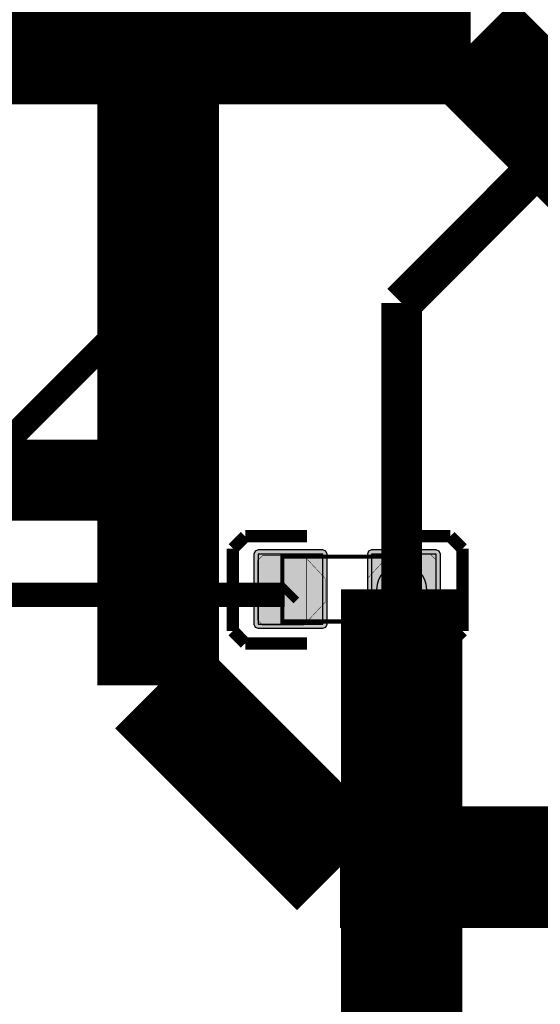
# Model space of a CAD drawing. Header units: millimetres. Extents: x -8 to 125, y -6 to 113.
# Tile 130 of 142: x 90.44 to 96.87, y 63.59 to 75.73. Entities that reach past the tile are written whole.
import ezdxf

# ---------------------------------------------------------------- set-up
doc = ezdxf.new("R2010")
doc.units = ezdxf.units.MM
for name, color, linetype, true_color in [('Bottom Layer', 7, 'Continuous', 0x0000ff), ('Component Marking Layer', 7, 'Continuous', 0x66ffcc), ('Component Shape Layer', 7, 'Continuous', 0x00cccc), ('Hole Layer', 7, 'Continuous', 0x222222), ('Inner1', 7, 'Continuous', 0x999966), ('Inner2', 7, 'Continuous', 0x008000), ('Multi-Layer', 7, 'Continuous', 0xc0c0c0), ('Pin Soldering Layer', 7, 'Continuous', 0xcc9999), ('Top Layer', 7, 'Continuous', 0xff0000), ('Top Paste Mask Layer', 7, 'Continuous', 0x808080), ('Top Silkscreen Layer', 7, 'Continuous', 0xffcc00), ('Top Solder Mask Layer', 7, 'Continuous', 0x800080)]:
    doc.layers.add(name, color=color, linetype=linetype, true_color=true_color)

msp = doc.modelspace()

# ---------------------------------------------------------------- hatches: boundary and pattern name
at = {"layer": 'Component Marking Layer'}
msp.add_hatch(color=256, dxfattribs=at).paths.add_polyline_path([(95.228, 69.11, 1), (95.348, 69.11, 1)])
at = {"layer": 'Pin Soldering Layer'}
for points in [[(93.688, 69.11), (93.988, 69.11), (93.988, 68.31), (93.688, 68.31)], [(94.988, 69.11), (95.288, 69.11), (95.288, 68.31), (94.988, 68.31)]]:
    msp.add_hatch(color=256, dxfattribs=at).paths.add_polyline_path(points)
at = {"layer": 'Top Layer'}
for points in [[(93.388, 69.142), (93.388, 68.278), (94.188, 68.278), (94.188, 69.142)], [(94.788, 69.142), (94.788, 68.278), (95.588, 68.278), (95.588, 69.142)]]:
    msp.add_hatch(color=256, dxfattribs=at).paths.add_polyline_path(points)
at = {"layer": 'Top Paste Mask Layer'}
for points in [[(94.224, 68.556), (94.224, 68.832), (93.95, 69.126), (93.447, 69.126), (93.383, 69.062), (93.383, 68.326), (93.447, 68.262), (93.95, 68.262)], [(94.74, 68.567), (94.74, 68.843), (95.014, 69.137), (95.517, 69.137), (95.581, 69.073), (95.581, 68.337), (95.517, 68.273), (95.014, 68.273)]]:
    msp.add_hatch(color=256, dxfattribs=at).paths.add_polyline_path(points)
at = {"layer": 'Top Solder Mask Layer'}
for points in [[(93.337, 69.142), (93.337, 68.278), (93.352, 68.242), (93.388, 68.227), (94.188, 68.227), (94.224, 68.242), (94.239, 68.278), (94.239, 69.142), (94.224, 69.178), (94.188, 69.193), (93.388, 69.193), (93.352, 69.178)], [(94.737, 69.142), (94.737, 68.278), (94.752, 68.242), (94.788, 68.227), (95.588, 68.227), (95.624, 68.242), (95.639, 68.278), (95.639, 69.142), (95.624, 69.178), (95.588, 69.193), (94.788, 69.193), (94.752, 69.178)]]:
    msp.add_hatch(color=256, dxfattribs=at).paths.add_polyline_path(points)

# ---------------------------------------------------------------- linework, layer by layer
at = {"layer": 'Bottom Layer', "const_width": 0.5}
for points in [[(104.964, 82.042), (95.161, 72.238)], [(95.161, 72.238), (95.161, 68.705)]]:
    msp.add_lwpolyline(points, dxfattribs=at)
at = {"layer": 'Component Marking Layer', "const_width": 0.00508}
msp.add_lwpolyline([(95.228, 69.11, 1), (95.348, 69.11, 1)], format="xyb", close=True, dxfattribs=at)
at = {"layer": 'Component Shape Layer', "const_width": 0.0508}
msp.add_lwpolyline([(93.688, 69.11), (95.288, 69.11), (95.288, 68.31), (93.688, 68.31)], close=True, dxfattribs=at)
msp.add_lwpolyline([(93.688, 69.11), (95.288, 69.11), (95.288, 68.31), (93.688, 68.31)], close=True, dxfattribs=at)
at = {"layer": 'Hole Layer'}
msp.add_lwpolyline([(95.006, 68.705, 1), (95.316, 68.705), (95.316, 68.705, 1), (95.006, 68.705)], format="xyb", dxfattribs=at)
at = {"layer": 'Inner1'}
for points, const_width in [([(92.154, 80.876), (92.154, 69.937)], 1.5), ([(92.154, 67.523), (92.154, 69.937)], 1.5), ([(87.926, 70.054), (92.038, 70.054)], 1), ([(92.038, 70.054), (92.154, 69.937)], 1), ([(94.399, 65.278), (92.154, 67.523)], 1.5), ([(101.092, 65.278), (94.399, 65.278)], 1.5)]:
    msp.add_lwpolyline(points, dxfattribs=dict(at, const_width=const_width))
at = {"layer": 'Inner2', "const_width": 1.5}
for points in [[(75.009, 75.438), (96.012, 75.438)], [(96.012, 75.438), (100.965, 70.486)], [(95.161, 68.705), (95.161, 52.91)]]:
    msp.add_lwpolyline(points, dxfattribs=at)
at = {"layer": 'Multi-Layer'}
msp.add_lwpolyline([(94.851, 68.705, 1), (95.471, 68.705), (95.471, 68.705, 1), (94.851, 68.705)], format="xyb", dxfattribs=at)
at = {"layer": 'Pin Soldering Layer', "const_width": 0.00508}
for points in [[(93.688, 69.11), (93.988, 69.11), (93.988, 68.31), (93.688, 68.31)], [(93.688, 69.11), (93.988, 69.11), (93.988, 68.31), (93.688, 68.31)], [(94.988, 69.11), (95.288, 69.11), (95.288, 68.31), (94.988, 68.31)], [(94.988, 69.11), (95.288, 69.11), (95.288, 68.31), (94.988, 68.31)]]:
    msp.add_lwpolyline(points, close=True, dxfattribs=at)
at = {"layer": 'Top Layer', "const_width": 0.3}
for points in [[(92.154, 80.876), (92.154, 72.39)], [(92.154, 72.39), (89.818, 70.054)], [(93.718, 68.64), (89.543, 68.64)], [(93.788, 68.71), (93.718, 68.64)]]:
    msp.add_lwpolyline(points, dxfattribs=at)
at = {"layer": 'Top Layer'}
for points in [[(93.388, 69.142), (93.388, 68.278), (94.188, 68.278), (94.188, 69.142)], [(94.788, 69.142), (94.788, 68.278), (95.588, 68.278), (95.588, 69.142)]]:
    msp.add_lwpolyline(points, close=True, dxfattribs=at)
at = {"layer": 'Top Paste Mask Layer', "const_width": 0.00508}
for points in [[(94.224, 68.556), (94.224, 68.832), (93.95, 69.126), (93.447, 69.126), (93.383, 69.062), (93.383, 68.326), (93.447, 68.262), (93.95, 68.262)], [(94.224, 68.556), (94.224, 68.832), (93.95, 69.126), (93.447, 69.126), (93.383, 69.062), (93.383, 68.326), (93.447, 68.262), (93.95, 68.262)], [(94.74, 68.567), (94.74, 68.843), (95.014, 69.137), (95.517, 69.137), (95.581, 69.073), (95.581, 68.337), (95.517, 68.273), (95.014, 68.273)], [(94.74, 68.567), (94.74, 68.843), (95.014, 69.137), (95.517, 69.137), (95.581, 69.073), (95.581, 68.337), (95.517, 68.273), (95.014, 68.273)]]:
    msp.add_lwpolyline(points, close=True, dxfattribs=at)
at = {"layer": 'Top Silkscreen Layer', "const_width": 0.152}
for points in [[(93.078, 69.209), (93.23, 69.361)], [(93.078, 69.209), (93.23, 69.361)], [(93.23, 69.361), (93.992, 69.361)], [(93.23, 69.361), (93.992, 69.361)], [(95.76, 69.361), (94.998, 69.361)], [(95.76, 69.361), (94.998, 69.361)], [(95.76, 69.361), (95.912, 69.209)], [(95.76, 69.361), (95.912, 69.209)], [(93.078, 68.193), (93.078, 69.209)], [(93.078, 68.193), (93.078, 69.209)], [(95.912, 69.209), (95.912, 68.193)], [(95.912, 69.209), (95.912, 68.193)], [(93.23, 68.04), (93.078, 68.193)], [(93.23, 68.04), (93.078, 68.193)], [(95.912, 68.193), (95.76, 68.04)], [(95.912, 68.193), (95.76, 68.04)], [(93.23, 68.04), (93.992, 68.04)], [(93.23, 68.04), (93.992, 68.04)], [(95.76, 68.04), (94.998, 68.04)], [(95.76, 68.04), (94.998, 68.04)]]:
    msp.add_lwpolyline(points, dxfattribs=at)
at = {"layer": 'Top Solder Mask Layer'}
for points in [[(93.337, 69.142), (93.337, 68.278), (93.352, 68.242), (93.388, 68.227), (94.188, 68.227), (94.224, 68.242), (94.239, 68.278), (94.239, 69.142), (94.224, 69.178), (94.188, 69.193), (93.388, 69.193), (93.352, 69.178)], [(94.737, 69.142), (94.737, 68.278), (94.752, 68.242), (94.788, 68.227), (95.588, 68.227), (95.624, 68.242), (95.639, 68.278), (95.639, 69.142), (95.624, 69.178), (95.588, 69.193), (94.788, 69.193), (94.752, 69.178)]]:
    msp.add_lwpolyline(points, close=True, dxfattribs=at)

doc.saveas('drawing.dxf')
